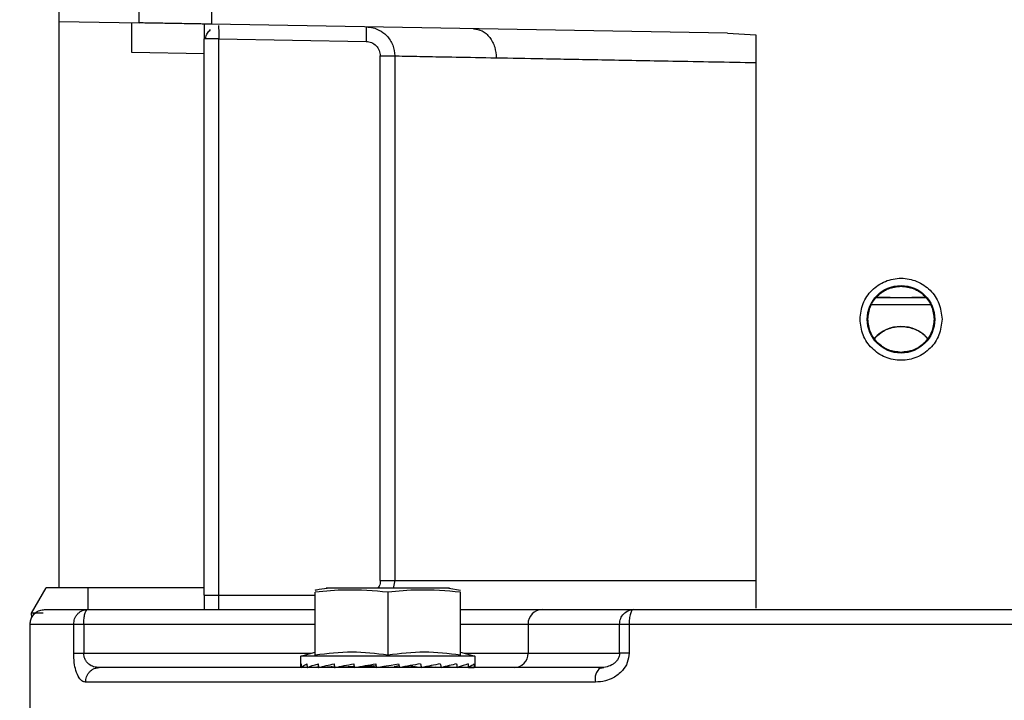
# Model space of a CAD drawing. Header units: inches. Extents: x 170 to 288, y 234 to 248.
# Tile 168 of 192: x 206.6259 to 206.715, y 244.4929 to 244.5544. Entities that reach past the tile are written whole.
import ezdxf

# ---------------------------------------------------------------- set-up
doc = ezdxf.new("R2010")
doc.units = ezdxf.units.IN
doc.header["$LTSCALE"] = 0.25
doc.header["$MEASUREMENT"] = 0
doc.layers.add('ANNOTATIONS', color=1, linetype='Continuous')
doc.layers.add('SLIM E GUIDE MOTOR RH', color=7, linetype='Continuous')
doc.styles.add('ARIAL', font='arial.ttf', dxfattribs={"height": 0.09375})
doc.dimstyles.new('STANDARD$0', dxfattribs={"dimtxt": 0.09375, "dimasz": 0.09375, "dimexe": 0.03125, "dimexo": 0.046875, "dimgap": 0.09, "dimtad": 0, "dimtih": 1, "dimtoh": 1, "dimdec": 4, "dimzin": 0, "dimdsep": 46, "dimtxsty": 'ARIAL', "dimcen": 0.09, "dimadec": 0, "dimazin": 0, "dimtfac": 1, "dimtdec": 4, "dimtofl": 0, "dimtmove": 0, "dimatfit": 1, "dimfxl": 1, "dimtolj": 1, "dimtzin": 0, "dimarcsym": 0})

# ---------------------------------------------------------------- blocks, each defined once
blk = doc.blocks.new('*D15')
at = {"layer": 'ANNOTATIONS', "color": 0, "lineweight": -2, "transparency": 16777216}
for p, q in [((206.2789159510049, 244.2744642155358), (206.2789159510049, 245.4337754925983)), ((206.9035328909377, 244.7789401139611), (206.9035328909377, 245.4337754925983)), ((206.1851659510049, 245.4025254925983), (206.0914159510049, 245.4025254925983)), ((206.9972828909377, 245.4025254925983), (207.0910328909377, 245.4025254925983))]:
    blk.add_line(p, q, dxfattribs=at)
at = {"layer": 'ANNOTATIONS', "color": 0, "transparency": 16777216}
for points in [[(206.1851659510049, 245.4181504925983), (206.1851659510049, 245.3869004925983), (206.2789159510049, 245.4025254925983)], [(206.9972828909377, 245.4181504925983), (206.9972828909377, 245.3869004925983), (206.9035328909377, 245.4025254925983)]]:
    blk.add_solid(points, dxfattribs=at)
at = {"layer": 'defpoints', "color": 0, "transparency": 16777216}
for p in [(206.9035328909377, 245.4025254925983), (206.9035328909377, 244.6851901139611), (206.2789159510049, 244.1807142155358)]:
    blk.add_point(p, dxfattribs=at)
at = {"layer": 'ANNOTATIONS', "color": 0, "transparency": 16777216, "insert": (206.642345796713, 245.4025254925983), "char_height": 0.09375, "attachment_point": 5, "style": 'ARIAL'}
blk.add_mtext('\\A1;27 1/2"', dxfattribs=at)

msp = doc.modelspace()

# ---------------------------------------------------------------- linework, layer by layer
at = {"layer": 'SLIM E GUIDE MOTOR RH'}
for p, q in [((206.6295007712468, 244.5030271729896), (206.6295007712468, 244.775993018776)), ((206.6367187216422, 244.5540985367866), (206.6367187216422, 244.5574891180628)), ((206.6432802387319, 244.5565730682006), (206.6432802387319, 244.5539840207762)), ((206.6295007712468, 244.5542245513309), (206.6367187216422, 244.5540985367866)), ((206.6360626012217, 244.5514162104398), (206.6360626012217, 244.5541099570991)), ((206.6899142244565, 244.5531699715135), (206.6432802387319, 244.5539840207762)), ((206.6572655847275, 244.5537398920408), (206.6572427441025, 244.5524277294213)), ((206.6899142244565, 244.5531699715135), (206.6924930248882, 244.553008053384)), ((206.6439366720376, 244.5526600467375), (206.6426241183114, 244.5526600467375)), ((206.6426241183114, 244.5023709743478), (206.6426241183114, 244.5526600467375)), ((206.6439366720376, 244.5010586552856), (206.6439366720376, 244.5526600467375)), ((206.6439366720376, 244.5526600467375), (206.6572427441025, 244.5524277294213)), ((206.6924930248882, 244.553008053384), (206.6924930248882, 244.5011793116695)), ((206.6426241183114, 244.5513016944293), (206.6360626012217, 244.5514162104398)), ((206.6585365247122, 244.5511154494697), (206.6598443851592, 244.5511154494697)), ((206.6585365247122, 244.5036833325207), (206.6585365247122, 244.5511154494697)), ((206.6598443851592, 244.5511154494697), (206.6598443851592, 244.5036833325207)), ((206.7033995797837, 244.5292740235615), (206.7066069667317, 244.5292737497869)), ((206.7056166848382, 244.5292740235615), (206.7078647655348, 244.5292739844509)), ((206.6585365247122, 244.5036833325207), (206.6924930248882, 244.5036833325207)), ((206.6598443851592, 244.5036833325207), (206.6597117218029, 244.502995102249)), ((206.6269964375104, 244.5007348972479), (206.6283196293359, 244.5030271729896)), ((206.6426241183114, 244.5030271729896), (206.6283196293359, 244.5030271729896)), ((206.6321255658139, 244.5010586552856), (206.6321255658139, 244.5030271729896)), ((206.6426241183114, 244.5023709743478), (206.6439366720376, 244.5023709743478)), ((206.6439366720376, 244.5023709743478), (206.6526570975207, 244.5023709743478)), ((206.6526570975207, 244.4969388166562), (206.6526570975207, 244.5026312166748)), ((206.6647961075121, 244.502995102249), (206.6536411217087, 244.502995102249)), ((206.6592186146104, 244.5026312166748), (206.6592186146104, 244.4969388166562)), ((206.6647181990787, 244.5030069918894), (206.6657801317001, 244.5028280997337)), ((206.6657804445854, 244.4969388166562), (206.6657804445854, 244.5026312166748)), ((206.6270183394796, 244.5003132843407), (206.6269964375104, 244.5007348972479)), ((206.628042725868, 244.5007348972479), (206.6269964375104, 244.5007348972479)), ((206.6320595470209, 244.5010586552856), (206.6526570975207, 244.5010586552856)), ((206.6731623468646, 244.5010586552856), (206.6814409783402, 244.5010586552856)), ((206.626876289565, 244.4912161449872), (206.626876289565, 244.4997463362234)), ((206.626876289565, 244.4997463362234), (206.6308126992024, 244.4997463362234)), ((206.6308126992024, 244.4971216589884), (206.6308126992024, 244.4997463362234)), ((206.6317197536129, 244.4997463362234), (206.6317197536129, 244.4971216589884)), ((206.6317197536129, 244.4997463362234), (206.6526570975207, 244.4997463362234)), ((206.6657804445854, 244.4997463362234), (206.6718948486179, 244.4997463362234)), ((206.6718948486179, 244.4997463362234), (206.6801731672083, 244.4997463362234)), ((206.6718948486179, 244.4997463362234), (206.6718948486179, 244.4971216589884)), ((206.6801731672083, 244.4971216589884), (206.6801731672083, 244.4997463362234)), ((206.6810310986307, 244.4997463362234), (206.7302013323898, 244.4997463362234)), ((206.6810310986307, 244.4997463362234), (206.6810310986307, 244.4971216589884)), ((206.6308126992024, 244.4971216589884), (206.6317197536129, 244.4971216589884)), ((206.6317197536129, 244.4971216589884), (206.6523241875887, 244.4971216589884)), ((206.6513445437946, 244.4968591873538), (206.6526570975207, 244.4972108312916)), ((206.6657804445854, 244.4972108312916), (206.6670926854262, 244.4968591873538)), ((206.6661130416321, 244.4971216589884), (206.6718948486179, 244.4971216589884)), ((206.6718948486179, 244.4971216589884), (206.6801731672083, 244.4971216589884)), ((206.6513445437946, 244.4959938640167), (206.6513445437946, 244.4968591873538)), ((206.6670926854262, 244.4968591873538), (206.6513445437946, 244.4968591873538)), ((206.6601844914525, 244.4961636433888), (206.6602667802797, 244.4958167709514)), ((206.6670926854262, 244.4968591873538), (206.6670926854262, 244.4959938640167)), ((206.6326618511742, 244.4957171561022), (206.6331139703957, 244.4958093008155)), ((206.6331139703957, 244.4958093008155), (206.6328655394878, 244.4958492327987)), ((206.6329093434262, 244.4958422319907), (206.6331139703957, 244.4958093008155)), ((206.6514093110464, 244.4958167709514), (206.651414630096, 244.4958170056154)), ((206.651414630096, 244.4958167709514), (206.6519496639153, 244.4958401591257)), ((206.6519362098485, 244.4958167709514), (206.6519518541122, 244.4958175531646)), ((206.6529774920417, 244.4958633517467), (206.6519518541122, 244.4958167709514)), ((206.6529593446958, 244.4958167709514), (206.6529840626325, 244.4958182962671)), ((206.6544277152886, 244.4958901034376), (206.6529843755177, 244.4958167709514)), ((206.6544089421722, 244.4958167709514), (206.6544411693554, 244.4958195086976)), ((206.6562002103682, 244.495926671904), (206.6544414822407, 244.4958167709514)), ((206.6558056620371, 244.4958951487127), (206.6558425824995, 244.4959043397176)), ((206.6558306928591, 244.4959035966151), (206.6558056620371, 244.4958951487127)), ((206.6579620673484, 244.4959715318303), (206.6562243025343, 244.4958167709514)), ((206.6575725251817, 244.4958951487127), (206.6581670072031, 244.496003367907)), ((206.6579620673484, 244.4959715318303), (206.6575725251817, 244.4958951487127)), ((206.6602301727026, 244.4959715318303), (206.659780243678, 244.4958951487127)), ((206.6612996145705, 244.4959715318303), (206.6608650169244, 244.4958951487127)), ((206.6612927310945, 244.4960004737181), (206.6612996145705, 244.4959715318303)), ((206.6612996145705, 244.4959715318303), (206.6622507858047, 244.4958167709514)), ((206.6627986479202, 244.4959224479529), (206.6640282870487, 244.4958167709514)), ((206.6639957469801, 244.4958167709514), (206.6634838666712, 244.4958487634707)), ((206.6654531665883, 244.4958167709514), (206.6642911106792, 244.4958757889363)), ((206.6643380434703, 244.4958865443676), (206.665477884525, 244.4958167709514)), ((206.6664853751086, 244.4958167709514), (206.6656130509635, 244.4958563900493)), ((206.6656271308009, 244.4958606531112), (206.6665010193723, 244.4958167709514)), ((206.6665457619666, 244.4958376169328), (206.6670225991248, 244.4958167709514)), ((206.6665476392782, 244.4958384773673), (206.6670279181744, 244.4958167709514)), ((206.6782545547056, 244.4957179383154), (206.6787379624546, 244.4958283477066)), ((206.6779804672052, 244.4944969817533), (206.6318852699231, 244.4944969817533))]:
    msp.add_line(p, q, dxfattribs=at)
at = {"layer": 'SLIM E GUIDE MOTOR RH', "flags": 128}
for points in [[(206.7046264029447, 244.5292737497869), (206.7033567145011, 244.5292737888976)], [(206.7078491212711, 244.5292737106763), (206.7066069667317, 244.5292737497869)], [(206.7082830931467, 244.5286175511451), (206.7056166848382, 244.5286175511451), (206.7035722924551, 244.5286175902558), (206.7029142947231, 244.5286176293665)], [(206.6582111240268, 244.4958167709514), (206.6588681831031, 244.4959322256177), (206.6595274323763, 244.4960481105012), (206.6601844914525, 244.4961636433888)], [(206.6326690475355, 244.4957202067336), (206.6328743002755, 244.4957840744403), (206.6331139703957, 244.4958093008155)]]:
    msp.add_lwpolyline(points, dxfattribs=at)
at = {"layer": 'SLIM E GUIDE MOTOR RH'}
msp.add_circle((206.7056163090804, 244.5273053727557), 0.003051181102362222, dxfattribs=at)
for centre, radius, start, end in [((206.7056165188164, 244.5233681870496), 0.003280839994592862, 43.0519761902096, 137.1139393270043), ((206.6731851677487, 244.4997683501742), 0.00129050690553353, 91.0132518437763, 180.9774203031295), ((206.670604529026, 244.4970996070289), 0.001290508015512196, 271.0132714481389, 0.9791072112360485), ((206.6792606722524, 244.4947846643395), 0.001312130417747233, 128.6573785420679, 192.6648958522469)]:
    msp.add_arc(centre, radius, start, end, dxfattribs=at)
at = {"layer": 'SLIM E GUIDE MOTOR RH', "extrusion": (0, 0, -1)}
for centre, major_axis, ratio, start_param, end_param in [((206.6592186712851, 244.4959938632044), (-0.007874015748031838, 0), 0.1757871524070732, 6.154890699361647, 6.406153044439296), ((206.6592186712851, 244.5002348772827), (0, 0.03319175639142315), 0.2372280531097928, 4.578884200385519, 4.589421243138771), ((206.6592186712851, 244.4959938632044), (-0.007873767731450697, -0.0003688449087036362), 0.169436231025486, 0.141441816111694, 0.3927041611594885), ((206.6592186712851, 244.5002348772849), (-0.002150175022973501, 0.0331881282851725), 0.2282368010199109, 4.59367000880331, 4.604207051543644), ((206.6592186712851, 244.4959938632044), (-0.007873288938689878, -0.0007082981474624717), 0.1510418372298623, 0.4088913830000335, 0.6601537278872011), ((206.6592186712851, 244.5002348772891), (-0.004106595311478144, 0.03318134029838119), 0.2024732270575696, 4.603937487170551, 4.614474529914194), ((206.6592186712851, 244.4959938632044), (-0.007873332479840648, -0.001207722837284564), 0.08588791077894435, 0.9320768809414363, 1.183339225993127), ((206.6592186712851, 244.4959938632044), (-0.00787379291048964, -0.001339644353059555), 0.04421959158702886, 1.188225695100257, 1.439488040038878), ((206.6592186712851, 244.5002348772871), (-0.007632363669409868, 0.03318877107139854), 0.05832561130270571, 4.592296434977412, 4.602833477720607), ((206.6592186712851, 244.4959938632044), (-0.007873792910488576, -0.001339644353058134), 0.04421959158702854, 4.335145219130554, 4.586407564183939), ((206.6592186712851, 244.5002348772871), (-0.007632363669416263, 0.03318877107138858), 0.05832561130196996, 1.707176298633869, 1.717713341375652), ((206.6592186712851, 244.4959938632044), (-0.007873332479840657, -0.001207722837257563), 0.08588791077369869, 4.078996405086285, 4.33025875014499), ((206.6592186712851, 244.5002348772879), (-0.006910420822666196, 0.03318244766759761), 0.1137473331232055, 1.717448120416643, 1.727985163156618), ((206.6592186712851, 244.4959938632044), (-0.007873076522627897, -0.000993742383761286), 0.1223802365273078, 3.819468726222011, 4.070731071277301), ((206.6592186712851, 244.5002348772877), (-0.005722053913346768, 0.03317864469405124), 0.1630291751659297, 1.721872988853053, 1.732410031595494), ((206.6592186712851, 244.4959938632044), (-0.00787328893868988, -0.0007082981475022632), 0.1510418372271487, 3.555810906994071, 3.807073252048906), ((206.6592186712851, 244.500234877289), (-0.004106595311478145, 0.03318134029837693), 0.2024732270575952, 1.718817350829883, 1.729354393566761), ((206.6592186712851, 244.4959938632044), (-0.007873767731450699, -0.0003688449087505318), 0.1694362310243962, 3.288361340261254, 3.539623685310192), ((206.6592186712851, 244.5002348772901), (-0.002150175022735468, 0.0331881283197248), 0.2282368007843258, 1.708549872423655, 1.719086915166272), ((206.6592186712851, 244.4959938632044), (-0.007873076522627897, 0.000993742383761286), 0.1223802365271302, 5.354046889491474, 5.404737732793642), ((206.6592186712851, 244.4959938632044), (-0.007874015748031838, 0), 0.1757871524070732, 3.141592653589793, 3.269887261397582)]:
    msp.add_ellipse(centre, major_axis=major_axis, ratio=ratio, start_param=start_param, end_param=end_param, dxfattribs=at)
at = {"layer": 'SLIM E GUIDE MOTOR RH', "extrusion": (0, 0, -0.9999999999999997)}
msp.add_ellipse((206.6592186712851, 244.4959938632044), major_axis=(-0.007873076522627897, -0.0009937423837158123), ratio=0.1223802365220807, start_param=0.6725492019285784, end_param=0.9238115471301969, dxfattribs=at)
at = {"layer": 'SLIM E GUIDE MOTOR RH', "extrusion": (0, 0, -0.9999999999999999)}
for centre, major_axis, ratio, start_param, end_param in [((206.6592186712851, 244.5002348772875), (-0.005722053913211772, 0.03317864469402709), 0.1630291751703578, 4.606993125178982, 4.61753016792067), ((206.6592186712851, 244.4959938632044), (-0.007873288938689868, 0.0007082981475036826), 0.1510418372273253, 5.617704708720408, 5.649603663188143)]:
    msp.add_ellipse(centre, major_axis=major_axis, ratio=ratio, start_param=start_param, end_param=end_param, dxfattribs=at)
at = {"layer": 'SLIM E GUIDE MOTOR RH', "extrusion": (0, 0, -0.9999999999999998)}
msp.add_ellipse((206.6592186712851, 244.5002348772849), major_axis=(-0.006910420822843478, 0.0331824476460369), ratio=0.1137473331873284, start_param=4.602568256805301, end_param=4.613105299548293, dxfattribs=at)
at = {"layer": 'SLIM E GUIDE MOTOR RH'}
for points, knots in [([(206.6432802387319, 244.5539840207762), (206.6432353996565, 244.553984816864), (206.6431670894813, 244.5539860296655), (206.6427553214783, 244.5539931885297), (206.642250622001, 244.5540018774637), (206.6415735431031, 244.5540141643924), (206.6407640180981, 244.5540279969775), (206.6399995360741, 244.5540413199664), (206.6392350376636, 244.5540544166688), (206.6384254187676, 244.5540684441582), (206.6377483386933, 244.554080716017), (206.6372436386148, 244.5540892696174), (206.6368318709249, 244.5540964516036), (206.6367635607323, 244.5540977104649), (206.6367187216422, 244.5540985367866)], [0, 0, 0, 0, 0.1212564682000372, 0.1847283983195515, 0.2499086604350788, 0.3548551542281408, 0.4224566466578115, 0.4999849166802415, 0.5775432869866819, 0.6451449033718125, 0.7500913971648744, 0.8152715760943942, 0.8787435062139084, 1, 1, 1, 1]), ([(206.6426241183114, 244.5539954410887), (206.6426241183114, 244.5537851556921), (206.6426241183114, 244.5533645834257), (206.6426241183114, 244.5528948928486), (206.6426241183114, 244.5526600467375)], [0, 0, 0, 0, 0.4999982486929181, 1, 1, 1, 1]), ([(206.6427157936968, 244.5526600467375), (206.6427703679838, 244.5528493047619), (206.6428711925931, 244.5531989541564), (206.6430924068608, 244.5533997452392), (206.6431938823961, 244.5534918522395)], [0, 0, 0, 0, 0.5412794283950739, 1, 1, 1, 1]), ([(206.6439153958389, 244.5538741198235), (206.6439153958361, 244.5538740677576), (206.6439153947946, 244.5538547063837), (206.6439177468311, 244.5537468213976), (206.6439209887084, 244.5535484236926), (206.6439261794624, 244.5532742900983), (206.6439315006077, 244.5529580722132), (206.6439348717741, 244.5527637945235), (206.6439366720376, 244.5526600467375)], [0, 0, 0, 0, 0.0004665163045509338, 0.1734801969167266, 0.3514985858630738, 0.6240802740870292, 0.7992520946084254, 1, 1, 1, 1]), ([(206.6572655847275, 244.5537398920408), (206.6574792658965, 244.5537210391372), (206.6578774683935, 244.5536859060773), (206.6585137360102, 244.5534330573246), (206.6590416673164, 244.553048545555), (206.6594347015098, 244.5525532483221), (206.6597563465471, 244.5519483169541), (206.6598095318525, 244.5514451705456), (206.6598443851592, 244.5511154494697)], [0, 0, 0, 0, 0.157601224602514, 0.293695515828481, 0.500433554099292, 0.6313006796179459, 0.7583845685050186, 0.9999999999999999, 0.9999999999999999, 0.9999999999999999, 0.9999999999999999]), ([(206.6669706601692, 244.5535704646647), (206.6672309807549, 244.5535314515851), (206.6676312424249, 244.5534714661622), (206.6681091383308, 244.5531412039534), (206.6684367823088, 244.552802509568), (206.6686994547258, 244.5523840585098), (206.6689519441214, 244.5517772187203), (206.6689909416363, 244.5512736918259), (206.6690163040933, 244.5509462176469)], [0, 0, 0, 0, 0.2396525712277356, 0.3684831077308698, 0.5000174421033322, 0.6315382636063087, 0.7603669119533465, 1, 1, 1, 1]), ([(206.6572427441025, 244.5524277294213), (206.6574127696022, 244.5524055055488), (206.657752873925, 244.552361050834), (206.6581798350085, 244.552057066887), (206.6584782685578, 244.5516261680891), (206.6585171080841, 244.5512856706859), (206.6585365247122, 244.5511154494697)], [0, 0, 0, 0, 0.2500921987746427, 0.500262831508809, 0.7501717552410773, 1, 1, 1, 1]), ([(206.6598443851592, 244.5511154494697), (206.6601026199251, 244.5511106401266), (206.6606239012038, 244.551100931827), (206.6625344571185, 244.5510654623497), (206.665229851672, 244.55101597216), (206.6677466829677, 244.5509696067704), (206.6690163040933, 244.5509462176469)], [0, 0, 0, 0, 0.2431972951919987, 0.4909261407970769, 0.743196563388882, 1, 1, 1, 1]), ([(206.6690163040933, 244.5509462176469), (206.670379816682, 244.5509209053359), (206.6732245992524, 244.5508680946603), (206.6786032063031, 244.5507682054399), (206.6850248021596, 244.5506503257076), (206.6899454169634, 244.5505598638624), (206.6924930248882, 244.5505130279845)], [0, 0, 0, 0, 0.2213333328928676, 0.4617817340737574, 0.7213419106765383, 1, 1, 1, 1]), ([(206.7019089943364, 244.5273053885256), (206.7019647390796, 244.527790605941), (206.7020762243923, 244.5287610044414), (206.7029333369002, 244.5299951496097), (206.7041588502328, 244.5308197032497), (206.7056162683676, 244.5311092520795), (206.7070736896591, 244.5308196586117), (206.7082990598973, 244.5299950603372), (206.7091565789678, 244.5287611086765), (206.7092680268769, 244.5277906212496), (206.7093237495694, 244.5273053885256)], [0, 0, 0, 0, 0.1250000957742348, 0.2499908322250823, 0.3749890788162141, 0.5000057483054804, 0.6249958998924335, 0.7499941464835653, 0.8749999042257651, 1, 1, 1, 1]), ([(206.7026236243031, 244.5273053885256), (206.702668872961, 244.5276981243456), (206.7027592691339, 244.5284827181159), (206.7034511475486, 244.5294716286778), (206.7044396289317, 244.5301632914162), (206.7052238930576, 244.5302534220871), (206.7056163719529, 244.5302985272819)], [0, 0, 0, 0, 0.2503364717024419, 0.5001133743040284, 0.7498356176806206, 1, 1, 1, 1]), ([(206.7056163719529, 244.5302985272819), (206.7060089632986, 244.530253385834), (206.7067933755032, 244.5301631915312), (206.7077818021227, 244.529471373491), (206.7084734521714, 244.5284825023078), (206.7085638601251, 244.5276980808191), (206.7086091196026, 244.5273053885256)], [0, 0, 0, 0, 0.2502386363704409, 0.4999861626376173, 0.7496861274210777, 1, 1, 1, 1]), ([(206.7093237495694, 244.5273053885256), (206.7092680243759, 244.5268201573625), (206.7091565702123, 244.5258496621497), (206.7082990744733, 244.5246156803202), (206.7070736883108, 244.5237910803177), (206.7056162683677, 244.5235014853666), (206.7041588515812, 244.5237910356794), (206.7029333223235, 244.5246155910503), (206.7020762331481, 244.5258497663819), (206.7019647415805, 244.5268201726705), (206.7019089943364, 244.5273053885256)], [0, 0, 0, 0, 0.124999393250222, 0.2500072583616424, 0.3750048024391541, 0.4999942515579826, 0.6250102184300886, 0.7500077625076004, 0.8750006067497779, 0.9999999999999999, 0.9999999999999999, 0.9999999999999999, 0.9999999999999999]), ([(206.7056163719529, 244.5243111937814), (206.7052240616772, 244.5243562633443), (206.7044395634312, 244.5244463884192), (206.703451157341, 244.525138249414), (206.702758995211, 244.526126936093), (206.702668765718, 244.5269124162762), (206.7026236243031, 244.5273053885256)], [0, 0, 0, 0, 0.249833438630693, 0.4995889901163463, 0.7496465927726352, 0.9999999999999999, 0.9999999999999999, 0.9999999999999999, 0.9999999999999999]), ([(206.7086091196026, 244.5273053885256), (206.7085640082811, 244.5269123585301), (206.7084738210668, 244.5261266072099), (206.7077810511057, 244.525138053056), (206.7067927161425, 244.5244462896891), (206.7060084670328, 244.524356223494), (206.7056163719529, 244.5243111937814)], [0, 0, 0, 0, 0.2503817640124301, 0.5005668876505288, 0.7503022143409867, 1, 1, 1, 1]), ([(206.7032415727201, 244.5255751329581), (206.7034127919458, 244.525757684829), (206.7038406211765, 244.5262138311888), (206.7046982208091, 244.5265630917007), (206.7057006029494, 244.5266964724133), (206.706678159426, 244.5265235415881), (206.7075105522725, 244.5261277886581), (206.7078630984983, 244.5257159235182), (206.7079877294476, 244.525570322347)], [0, 0, 0, 0, 0.1400567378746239, 0.3499628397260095, 0.4999098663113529, 0.6964188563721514, 0.8926790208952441, 1, 1, 1, 1]), ([(206.6585365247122, 244.5036833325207), (206.6585245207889, 244.5035068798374), (206.6585072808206, 244.5032534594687), (206.6583571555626, 244.5030552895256), (206.6583115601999, 244.502995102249)], [0, 0, 0, 0, 0.6962845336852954, 1, 1, 1, 1]), ([(206.6426241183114, 244.5023709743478), (206.6426241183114, 244.502140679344), (206.6426241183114, 244.5016800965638), (206.6426241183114, 244.5012658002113), (206.6426241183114, 244.5010586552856)], [0, 0, 0, 0, 0.5000078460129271, 1, 1, 1, 1]), ([(206.6592186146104, 244.5026312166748), (206.6579526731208, 244.5027403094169), (206.6557641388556, 244.5029289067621), (206.6535784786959, 244.5027194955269), (206.6526570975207, 244.5026312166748)], [0, 0, 0, 0, 0.5784426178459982, 1, 1, 1, 1]), ([(206.652657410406, 244.5028285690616), (206.6526944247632, 244.5028358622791), (206.6530465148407, 244.5029052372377), (206.6534014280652, 244.5029589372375), (206.6537190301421, 244.5030069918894)], [0, 0, 0, 0, 0.1051275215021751, 1, 1, 1, 1]), ([(206.6657804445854, 244.5026312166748), (206.6645143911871, 244.5027403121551), (206.6623257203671, 244.50292890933), (206.6601399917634, 244.5027194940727), (206.6592186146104, 244.5026312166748)], [0, 0, 0, 0, 0.5784576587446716, 1, 1, 1, 1]), ([(206.626878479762, 244.4996676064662), (206.6268813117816, 244.4997920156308), (206.6268872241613, 244.5000517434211), (206.6270432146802, 244.5004286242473), (206.627324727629, 244.5007679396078), (206.6277245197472, 244.5010119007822), (206.6280379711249, 244.5010434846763), (206.6281885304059, 244.5010586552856)], [0, 0, 0, 0, 0.1741228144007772, 0.3635144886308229, 0.5605395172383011, 0.7889150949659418, 0.9999999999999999, 0.9999999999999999, 0.9999999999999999, 0.9999999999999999]), ([(206.6281885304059, 244.5010586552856), (206.6282749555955, 244.5010586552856), (206.6284478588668, 244.5010586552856), (206.629748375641, 244.5010586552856), (206.6312893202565, 244.5010586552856), (206.6320595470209, 244.5010586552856)], [0, 0, 0, 0, 0.3332681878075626, 0.6667403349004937, 1, 1, 1, 1]), ([(206.6308126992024, 244.4997463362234), (206.6308294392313, 244.4999113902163), (206.6308551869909, 244.500165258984), (206.6310102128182, 244.5004710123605), (206.6311713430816, 244.5006810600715), (206.6313710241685, 244.5008505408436), (206.6316613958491, 244.5010141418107), (206.6319026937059, 244.5010411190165), (206.6320595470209, 244.5010586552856)], [0, 0, 0, 0, 0.2394461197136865, 0.3682909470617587, 0.4999639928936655, 0.6315718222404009, 0.7605068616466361, 1, 1, 1, 1]), ([(206.6317197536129, 244.4997463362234), (206.6317249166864, 244.4999182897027), (206.6317352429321, 244.5002621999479), (206.631813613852, 244.500695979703), (206.6319258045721, 244.5009995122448), (206.6320149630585, 244.5010389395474), (206.6320595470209, 244.5010586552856)], [0, 0, 0, 0, 0.2499900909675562, 0.499984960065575, 0.74996601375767, 1, 1, 1, 1]), ([(206.6657804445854, 244.5010586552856), (206.6660011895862, 244.5010586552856), (206.6673932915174, 244.5010586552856), (206.6695089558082, 244.5010586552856), (206.6719125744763, 244.5010586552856), (206.6727457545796, 244.5010586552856), (206.6731623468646, 244.5010586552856)], [0, 0, 0, 0, 0.05910431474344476, 0.3727342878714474, 0.6863654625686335, 1, 1, 1, 1]), ([(206.6801731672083, 244.4997463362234), (206.6801923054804, 244.4999182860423), (206.6802305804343, 244.5002621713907), (206.6805235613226, 244.5006959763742), (206.6809425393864, 244.5009995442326), (206.6812748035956, 244.5010389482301), (206.6814409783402, 244.5010586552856)], [0, 0, 0, 0, 0.2499941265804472, 0.4999674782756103, 0.7499195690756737, 0.9999999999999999, 0.9999999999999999, 0.9999999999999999, 0.9999999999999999]), ([(206.6814409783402, 244.5010586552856), (206.681389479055, 244.5010411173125), (206.6813102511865, 244.5010141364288), (206.6812145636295, 244.500850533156), (206.6811491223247, 244.5006810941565), (206.681096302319, 244.5004709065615), (206.6810449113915, 244.5001653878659), (206.681036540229, 244.4999114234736), (206.6810310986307, 244.4997463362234)], [0, 0, 0, 0, 0.2394563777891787, 0.3683860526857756, 0.4999904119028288, 0.6316388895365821, 0.7605502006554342, 1, 1, 1, 1]), ([(206.6814409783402, 244.5010586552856), (206.6840618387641, 244.5010586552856), (206.6893051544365, 244.5010586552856), (206.6974240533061, 244.5010586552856), (206.7056164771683, 244.5010586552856), (206.7138089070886, 244.5010586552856), (206.7219277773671, 244.5010586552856), (206.7271710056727, 244.5010586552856), (206.7297917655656, 244.5010586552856)], [0, 0, 0, 0, 0.1666369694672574, 0.3333753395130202, 0.5000001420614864, 0.6666313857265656, 0.8333700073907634, 1, 1, 1, 1]), ([(206.6308126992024, 244.4997463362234), (206.6308539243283, 244.4997463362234), (206.6309363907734, 244.4997463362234), (206.6311496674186, 244.4997463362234), (206.6314113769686, 244.4997463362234), (206.6316169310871, 244.4997463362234), (206.6317197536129, 244.4997463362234)], [0, 0, 0, 0, 0.2499923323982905, 0.500082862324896, 0.7499308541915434, 1, 1, 1, 1]), ([(206.6801731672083, 244.4997463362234), (206.6802088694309, 244.4997463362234), (206.6802802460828, 244.4997463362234), (206.6804786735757, 244.4997463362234), (206.6807293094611, 244.4997463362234), (206.6809305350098, 244.4997463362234), (206.6810310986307, 244.4997463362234)], [0, 0, 0, 0, 0.2500737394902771, 0.4999528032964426, 0.7500985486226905, 1, 1, 1, 1]), ([(206.6318852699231, 244.4944969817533), (206.6317727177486, 244.494518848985), (206.6315675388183, 244.4945587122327), (206.6312630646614, 244.4948988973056), (206.6310179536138, 244.4954496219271), (206.6308453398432, 244.4962550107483), (206.6308237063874, 244.4968294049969), (206.6308126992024, 244.4971216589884)], [0, 0, 0, 0, 0.210586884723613, 0.3838929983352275, 0.6274529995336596, 0.8104466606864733, 1, 1, 1, 1]), ([(206.6328655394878, 244.4958492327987), (206.6327825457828, 244.4958582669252), (206.6325403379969, 244.4958846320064), (206.6322401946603, 244.4960614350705), (206.6319885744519, 244.4963155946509), (206.6318414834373, 244.4965508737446), (206.631740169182, 244.4968208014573), (206.631726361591, 244.4970242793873), (206.6317197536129, 244.4971216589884)], [0, 0, 0, 0, 0.1604042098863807, 0.468121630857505, 0.6193341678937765, 0.7497805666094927, 0.8802510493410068, 1, 1, 1, 1]), ([(206.6592186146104, 244.4969388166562), (206.658135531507, 244.4970739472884), (206.6559484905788, 244.497346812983), (206.6537611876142, 244.4970756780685), (206.6526570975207, 244.4969388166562)], [0, 0, 0, 0, 0.4952276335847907, 0.9999999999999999, 0.9999999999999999, 0.9999999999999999, 0.9999999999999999]), ([(206.6657804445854, 244.4969388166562), (206.6646973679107, 244.4970739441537), (206.6625102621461, 244.4973468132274), (206.660322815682, 244.4970756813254), (206.6592186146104, 244.4969388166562)], [0, 0, 0, 0, 0.4952100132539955, 1, 1, 1, 1]), ([(206.6810310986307, 244.4971216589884), (206.680997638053, 244.4968293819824), (206.6809318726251, 244.49625492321), (206.6804110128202, 244.4954496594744), (206.6796965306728, 244.4948987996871), (206.6788370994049, 244.4945587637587), (206.6782838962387, 244.4945188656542), (206.6779804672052, 244.4944969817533)], [0, 0, 0, 0, 0.189560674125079, 0.3725739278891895, 0.6161279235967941, 0.7894481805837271, 1, 1, 1, 1]), ([(206.6801731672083, 244.4971216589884), (206.680164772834, 244.497024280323), (206.6801472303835, 244.4968207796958), (206.6800155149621, 244.4965507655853), (206.6798271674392, 244.4963159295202), (206.6795081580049, 244.4960596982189), (206.6790337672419, 244.4958519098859), (206.6786415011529, 244.4958237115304), (206.6784410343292, 244.4958093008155)], [0, 0, 0, 0, 0.1031028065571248, 0.2154628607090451, 0.3278416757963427, 0.4579724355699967, 0.7229978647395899, 0.9999999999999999, 0.9999999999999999, 0.9999999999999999, 0.9999999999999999]), ([(206.6810310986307, 244.4971216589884), (206.6809305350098, 244.4971216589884), (206.6807293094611, 244.4971216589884), (206.6804786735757, 244.4971216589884), (206.6802802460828, 244.4971216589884), (206.6802088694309, 244.4971216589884), (206.6801731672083, 244.4971216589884)], [0, 0, 0, 0, 0.2499014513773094, 0.5000471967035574, 0.7499262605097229, 1, 1, 1, 1]), ([(206.6318852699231, 244.4944969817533), (206.6319017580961, 244.4946620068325), (206.631927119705, 244.4949158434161), (206.6320800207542, 244.4952217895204), (206.6322389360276, 244.4954309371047), (206.6324346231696, 244.4956043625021), (206.6325866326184, 244.4956798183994), (206.6326618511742, 244.4957171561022)], [0, 0, 0, 0, 0.3148455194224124, 0.4842858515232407, 0.6573473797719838, 0.8304458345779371, 1, 1, 1, 1]), ([(206.6784410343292, 244.4958093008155), (206.6758922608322, 244.4958093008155), (206.6707947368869, 244.4958093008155), (206.6636272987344, 244.4958093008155), (206.6569149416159, 244.4958093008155), (206.6507634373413, 244.4958093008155), (206.645230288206, 244.4958093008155), (206.6403999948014, 244.4958093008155), (206.6362518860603, 244.4958093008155), (206.6341599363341, 244.4958093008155), (206.6331139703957, 244.4958093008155)], [0, 0, 0, 0, 0.1249998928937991, 0.2499986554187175, 0.375000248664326, 0.5000005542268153, 0.6249983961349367, 0.7499990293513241, 0.8750005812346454, 1, 1, 1, 1]), ([(206.6372844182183, 244.4958093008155), (206.6365466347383, 244.4958093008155), (206.6350710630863, 244.4958093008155), (206.6348570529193, 244.4958093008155), (206.6347500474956, 244.4958093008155)], [0, 0, 0, 0, 0.4999984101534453, 0.9999999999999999, 0.9999999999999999, 0.9999999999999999, 0.9999999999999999])]:
    msp.add_open_spline(points, degree=3, knots=knots, dxfattribs=at)

# ---------------------------------------------------------------- dimensions: what is measured, and where the dimension line sits
at = {"layer": 'ANNOTATIONS'}
dim = msp.add_linear_dim(base=(206.9035328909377, 245.4025254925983), p1=(206.2789159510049, 244.1807142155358), p2=(206.9035328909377, 244.6851901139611), text='27 1/2"', dimstyle='STANDARD$0', override={"dimexo": 0.09375, "dimtmove": 2}, dxfattribs=at)
dim.commit()
dim.dimension.update_dxf_attribs({"geometry": '*D15', "text_midpoint": (206.642345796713, 245.4025254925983), "dimtype": 160})

doc.saveas('drawing.dxf')
